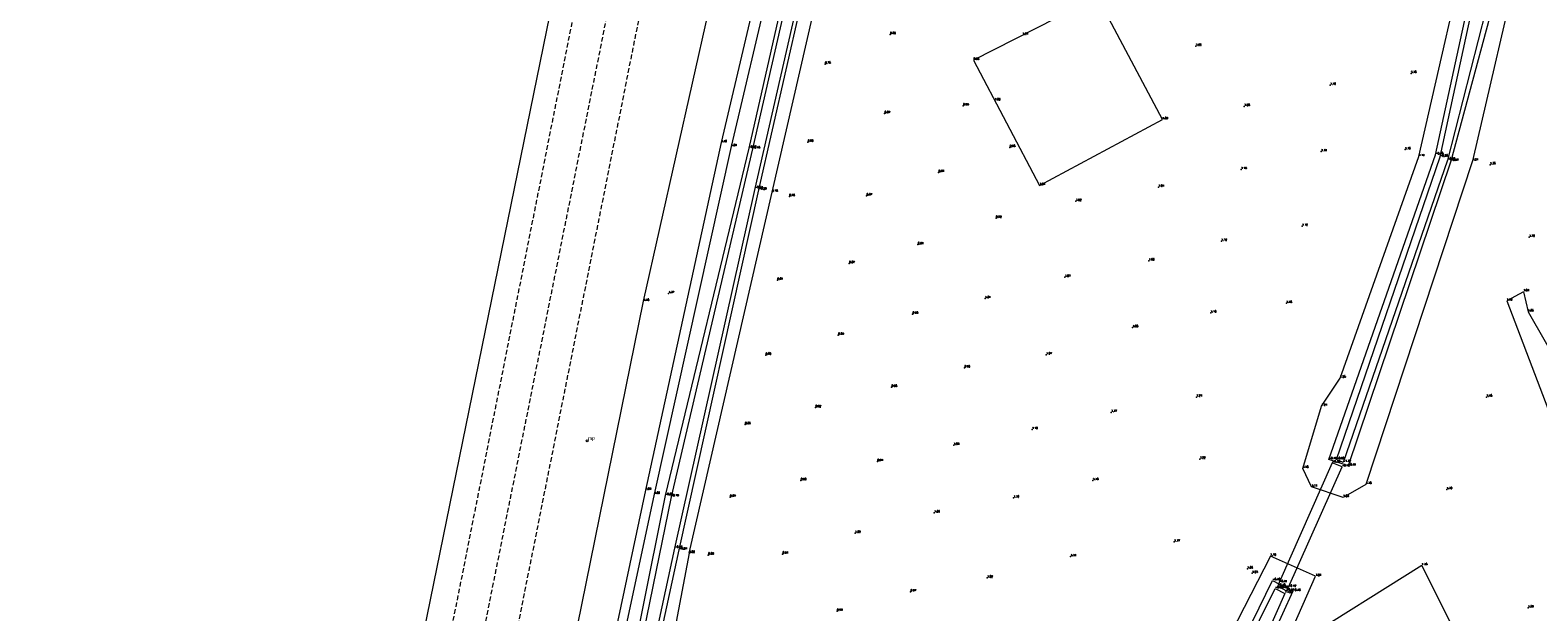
# Model space of a CAD drawing. Header units: metres. Extents: x 102665 to 103901, y 415762 to 419767.
# Tile 3 of 93: x 102841 to 103003, y 416224 to 416287. Entities that reach past the tile are written whole.
import ezdxf
from ezdxf.enums import TextEntityAlignment as Align

# ---------------------------------------------------------------- set-up
doc = ezdxf.new("R2010")
doc.units = ezdxf.units.M
doc.header["$MEASUREMENT"] = 0
doc.linetypes.add('DASHED', pattern=[0.75, 0.5, -0.25])
for name, color, linetype, lineweight in [('DTM-Duikergrens', 130, 'Continuous', 0), ('DTM-Hekwerk', 36, 'Continuous', 0), ('DTM-Hoogtecijfer', 7, 'Continuous', 0), ('DTM-Insteek', 125, 'Continuous', 0), ('DTM-markeringspaal k&l', 30, 'Continuous', 0), ('DTM-Taludlijn', 71, 'Continuous', 0), ('DTM-teen_sloot', 140, 'Continuous', 0), ('DTM-Vangrail', 11, 'Continuous', 0), ('DTM-Watergrens', 140, 'Continuous', 0), ('DTM-wegmarkeringen', 40, 'DASHED', 0), ('DTM_09-07-2015_terrestrisch', 83, 'Continuous', 0), ('markeringspalen kabels leidingen', 30, 'Continuous', 0)]:
    doc.layers.add(name, color=color, linetype=linetype, lineweight=lineweight)
doc.styles.get("Standard").update_dxf_attribs({"font": 'txt.shx'})
doc.styles.add('STYLE-WORKING', font='WORKING.shx')

# ---------------------------------------------------------------- blocks, each defined once
blk = doc.blocks.new('158_1')
at = {"layer": 'markeringspalen kabels leidingen'}
blk.add_circle((0, 0), 0.2, dxfattribs=at)
at = {"layer": 'markeringspalen kabels leidingen', "style": 'STYLE-WORKING'}
blk.add_text('mp', height=0.75, dxfattribs=at).set_placement((0.2, 0.2))

msp = doc.modelspace()

# ---------------------------------------------------------------- linework, layer by layer
at = {"layer": 'DTM-Duikergrens'}
msp.add_polyline3d([(102975.24, 416227.61, -0.41), (102975.08, 416227.22, -0.45), (102976.01, 416226.72, -0.44), (102976.23, 416227.12, -0.41), (102982, 416240.09, -0.42), (102980.94, 416240.53, -0.38)], close=True, dxfattribs=at)
at = {"layer": 'DTM-Hekwerk', "color": 36}
for points in [[(102949.62, 416423.8, 1.09), (102941.15, 416386.98, 1.06), (102932.15, 416348.43, 0.86), (102923.39, 416310.34, 0.94), (102915.11, 416275.04, 1.1), (102906.95, 416237.58, 1.02), (102899.2, 416201.24, 1.18), (102897.13, 416189.56, 1.3)], [(102942.28, 416283.92, 0.98), (102949.41, 416270.43, 1.04), (102962.64, 416277.52, 1.09), (102955.66, 416290.77, 1.02), (102942.28, 416283.92, 1.01)]]:
    msp.add_polyline3d(points, dxfattribs=at)
msp.add_3dface([(102997.75, 416215.19, 1.68), (102990.59, 416229.45, 1.45), (102977.21, 416221.05, 1.4), (102984.38, 416207.98, 1.57)], dxfattribs=at)
at = {"layer": 'DTM-Hoogtecijfer'}
for p in [(102933.3, 416286.69, 0.86), (102966.26, 416285.44, 1.06), (102926.29, 416283.51, 0.78), (102980.73, 416281.23, 1.1), (102989.43, 416282.5, 1.15), (102932.7, 416278.17, 0.87), (102941.17, 416279.01, 0.93), (102971.46, 416278.95, 1.08), (102924.44, 416275.09, 0.8), (102946.19, 416274.53, 0.98), (102979.75, 416274.07, 1.14), (102988.79, 416274.28, 1.16), (102938.53, 416271.83, 0.91), (102971.13, 416272.15, 1.13), (102997.95, 416272.66, 1.34), (102962.23, 416270.24, 1.04), (102922.44, 416269.22, 0.76), (102930.77, 416269.31, 0.87), (102953.32, 416268.71, 1.02), (102944.71, 416266.9, 0.92), (102977.7, 416266.03, 1.12), (103002.17, 416264.84, 1.7), (102936.3, 416264.04, 0.91), (102969, 416264.42, 1.12), (102928.88, 416262, 0.87), (102961.18, 416262.29, 1.06), (102921.15, 416260.22, 0.81), (102952.13, 416260.52, 1.07), (102909.43, 416258.77, 1.37), (102943.53, 416258.24, 1.01), (102967.85, 416256.69, 1.16), (102976, 416257.72, 1.18), (102935.72, 416256.55, 0.98), (102959.43, 416255.1, 1.08), (102927.71, 416254.28, 0.89), (102919.89, 416252.14, 0.86), (102950.12, 416252.16, 1.07), (102941.31, 416250.76, 0.96), (102933.45, 416248.67, 0.95), (102966.32, 416247.61, 1.21), (102997.58, 416247.61, 1.45), (102925.25, 416246.47, 0.92), (102957.13, 416245.96, 1.17), (102917.67, 416244.64, 0.86), (102948.61, 416244.12, 1.09), (102940.15, 416242.42, 1.03), (102931.93, 416240.67, 0.94), (102966.68, 416240.93, 1.22), (102923.67, 416238.6, 0.9), (102955.16, 416238.62, 1.18), (102993.28, 416237.64, 1.3), (102916.05, 416236.82, 0.87), (102946.6, 416236.74, 1.1), (102938.06, 416235.13, 1), (102929.52, 416232.94, 1), (102921.71, 416230.69, 0.94), (102963.91, 416231.99, 1.17), (102913.7, 416230.58, 0.83), (102952.75, 416230.41, 1.14), (102971.8, 416229.09, 1.06), (102943.76, 416228.11, 1.02), (102972.31, 416228.61, 1.23), (102935.5, 416226.61, 0.97), (102927.58, 416224.53, 0.99), (103002.04, 416224.89, 1.59)]:
    msp.add_point(p, dxfattribs=at)
at = {"layer": 'DTM-Insteek', "extrusion": (0.000650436, 0.003428, 0.999994), "elevation": 1494.6, "flags": 128}
msp.add_lwpolyline([(102911.63, 416228.09), (102902.92, 416182.19)], dxfattribs=at)
at = {"layer": 'DTM-Insteek'}
for points in [[(102950.68, 416423.6, 0.95), (102942.14, 416386.73, 1.04), (102933.18, 416347.89, 0.96), (102924.45, 416309.71, 0.96), (102916.16, 416274.62, 1.09), (102907.89, 416237.13, 1), (102900.08, 416200.75, 1.06)], [(102911.65, 416230.77, 0.86), (102920.59, 416269.7, 0.78), (102929.53, 416308.64, 0.71), (102937.73, 416344.99, 0.83), (102946.59, 416384.01, 0.78)], [(103001.42, 416296.18, 0.97), (102996.07, 416273.07, 1.21), (102984.57, 416238.2, 1.18), (102982.12, 416236.8, 1.03), (102978.72, 416237.92, 1.11), (102977.78, 416239.92, 1.15), (102979.78, 416246.63, 1.24), (102981.79, 416249.66, 1.25), (102990.27, 416273.54, 1.14), (102996.35, 416300.08, 1.11)], [(102961.85, 416193.14, 1.25), (102962.85, 416194.21, 1.23), (102970.72, 416209.21, 1.28), (102979.15, 416228.29, 1.24), (102974.28, 416230.47, 1.1), (102969.33, 416220.78, 1.21), (102961.91, 416205.18, 1.27), (102958.97, 416199.67, 1.19), (102957.28, 416196.95, 1.15), (102941.14, 416184.9, 1.13), (102925.7, 416173.02, 1.28), (102911.74, 416161.43, 1.12), (102909.55, 416162.86, 1.13), (102905.82, 416167.79, 0.99), (102903.65, 416174.7, 1.01), (102902.94, 416184.87, 1.02)]]:
    msp.add_polyline3d(points, dxfattribs=at)
at = {"layer": 'DTM-Taludlijn'}
for points in [[(103001.55, 416258.97, 1.84), (102999.74, 416257.97, 1.43), (103007.16, 416238.53, 1.52), (103009.62, 416231.47, 1.6), (103009.88, 416226.12, 1.71), (103006.51, 416221.47, 1.7), (102998.26, 416214.41, 1.75), (102985.7, 416205.34, 1.52), (102969.31, 416191.96, 1.58), (102952.53, 416179.2, 1.46), (102935.94, 416166.7, 1.46), (102919.73, 416154.22, 1.57), (102907.86, 416146.24, 1.49), (102897.11, 416138, 1.48), (102890.29, 416132.4, 1.4), (102891.62, 416130.47, 1.87), (102896.32, 416132.96, 2.15)], [(103001.55, 416258.97, 1.84), (103002.04, 416256.8, 1.86), (103011.37, 416240.57, 3.03), (103016.59, 416230.33, 3.67), (103015.05, 416224.02, 3.58), (103012.63, 416219.29, 3.57), (103001.35, 416210.84, 3.28), (102988.26, 416201.67, 2.92), (102971.55, 416189.19, 2.67), (102954.08, 416176.78, 2.21), (102937.6, 416164.37, 2.14), (102920.89, 416152.82, 2.02), (102910.07, 416144.29, 2.19), (102896.32, 416132.96, 2.15)]]:
    msp.add_polyline3d(points, dxfattribs=at)
at = {"layer": 'DTM-teen_sloot'}
for points in [[(103024.15, 416584.31, -1.1), (103027.81, 416567.48, -1.14), (103033.1, 416530.36, -0.99), (103038.48, 416483.94, -1.02), (103041.05, 416460.27, -0.91), (103044.26, 416426.17, -1.01), (103047.41, 416393.51, -1.1), (103049.73, 416363.18, -1.09), (103048.68, 416359.58, -1.3), (103045.83, 416356.22, -1.06), (103026.58, 416342.64, -0.9), (103005.13, 416325.51, -1.17), (102999.16, 416295.83, -1.11), (102993.36, 416273.16, -0.93), (102982.11, 416240.57, -1.12), (102981.41, 416240.87, -0.9), (102992.58, 416273.49, -0.98), (102998.39, 416300.44, -0.99), (103004.15, 416328.22, -1.1), (103006.57, 416331.78, -0.91), (103047.21, 416361.53, -1.29), (103044.21, 416395.46, -1.01), (103040.74, 416428.54, -1.05)], [(102953.53, 416423.11, -0.56), (102944.39, 416386.28, -0.57), (102934.98, 416347.19, -0.72), (102926.46, 416309.28, -0.57), (102918.46, 416274.37, -0.48), (102909.69, 416236.86, -0.79), (102902.12, 416199.77, -0.72), (102900.2, 416190.27, -0.6), (102899.42, 416183.97, -0.72), (102899.79, 416176.18, -0.99), (102901.79, 416168.57, -0.93)], [(102903.75, 416167.24, -0.85), (102900.54, 416182.03, -0.79), (102901.32, 416190.7, -0.63), (102910.09, 416231.32, -0.82), (102918.74, 416270.08, -0.54), (102927.63, 416308.92, -0.57), (102935.9, 416345.33, -0.64), (102945.09, 416384.48, -0.62), (102954.04, 416422.17, -0.61)], [(102974.79, 416226.96, -0.93), (102975.83, 416226.45, -1.23), (102969.59, 416212.3, -0.87), (102960.67, 416194.92, -0.97), (102960.67, 416194.92, -0.97), (102937.85, 416177.72, -0.98), (102911.07, 416156.47, -1.24), (102908.19, 416158.75, -0.87)], [(102908.25, 416160.38, -0.77), (102909.9, 416159.26, -0.81), (102913.22, 416159.61, -0.81), (102923.76, 416168.56, -0.97), (102959.55, 416196.17, -0.99), (102974.79, 416226.96, -0.93)]]:
    msp.add_polyline3d(points, dxfattribs=at)
at = {"layer": 'DTM-Vangrail'}
msp.add_polyline3d([(102887.82, 416165.22, 1.38), (102890.47, 416179.57, 1.42), (102899.14, 416220.63, 1.39), (102906.74, 416257.94, 1.45), (102915.53, 416297.15, 1.44), (102923.9, 416334.25, 1.39), (102933.88, 416377.04, 1.45), (102942.56, 416413.44, 1.46), (102951.16, 416448.51, 1.4), (102960.26, 416485.64, 1.41), (102968.93, 416520.6, 1.44)], dxfattribs=at)
at = {"layer": 'DTM-Watergrens'}
for points in [[(102909.05, 416160.39, -0.41), (102904.27, 416167.31, -0.4), (102900.98, 416181.9, -0.35), (102901.75, 416190.46, -0.26), (102910.58, 416231.15, -0.24), (102919.16, 416269.94, -0.29), (102927.98, 416308.81, -0.3), (102936.48, 416345.22, -0.3), (102945.59, 416384.46, -0.3), (102954.45, 416422.01, -0.29), (102965.77, 416468.04, -0.33)], [(103045.08, 416426.15, -0.44), (103048.3, 416393.27, -0.47), (103050.43, 416362.98, -0.44), (103049.44, 416359.19, -0.45), (103046.31, 416355.54, -0.44), (103027.09, 416341.92, -0.44), (103005.71, 416325.32, -0.45), (102999.85, 416295.85, -0.45), (102993.73, 416273.03, -0.47), (102982.64, 416240.19, -0.44), (102980.59, 416240.88, -0.43), (102992.08, 416273.74, -0.48), (102997.87, 416300.52, -0.44), (103003.33, 416328.46, -0.45), (103006.19, 416332.41, -0.46), (103046.75, 416361.95, -0.52), (103043.34, 416395.63, -0.45), (103039.86, 416428.32, -0.45)], [(102952.97, 416423.23, -0.28), (102943.97, 416386.39, -0.34), (102934.48, 416347.41, -0.28), (102925.98, 416309.33, -0.27), (102918.08, 416274.45, -0.3), (102909.07, 416237.01, -0.28), (102901.58, 416199.74, -0.33), (102899.69, 416190.3, -0.3), (102899.07, 416184.17, -0.35), (102899.29, 416176.02, -0.38), (102901.28, 416168.49, -0.42)], [(102909.05, 416160.39, -0.41), (102910.04, 416159.72, -0.44), (102912.33, 416159.66, -0.41), (102923.47, 416168.99, -0.43), (102959.27, 416196.6, -0.43), (102974.51, 416227.82, -0.4), (102976.7, 416226.67, -0.43), (102970, 416212.04, -0.34), (102960.93, 416194.57, -0.33), (102938.26, 416177.31, -0.37), (102910.58, 416155.41, -0.31), (102908.1, 416157.91, -0.34)]]:
    msp.add_polyline3d(points, dxfattribs=at)
at = {"layer": 'DTM-wegmarkeringen', "extrusion": (-6.01352e-05, -0.000302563, 1), "elevation": -130.34}
msp.add_lwpolyline([(102906.32, 416324.76), (102877.25, 416178.5)], dxfattribs=at)
at = {"layer": 'DTM-wegmarkeringen', "extrusion": (-0.000116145, -0.000580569, 1), "elevation": -251.9}
msp.add_lwpolyline([(102880.02, 416174.8), (102909.84, 416323.85)], dxfattribs=at)
at = {"layer": 'DTM-wegmarkeringen', "extrusion": (-0.000111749, -0.000560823, 1), "elevation": -243.33}
msp.add_lwpolyline([(102882.81, 416170.69), (102913.22, 416323.33)], dxfattribs=at)
at = {"layer": 'DTM_09-07-2015_terrestrisch', "flags": 128}
msp.add_lwpolyline([(102840.63, 416028.69), (102869.78, 416187.67), (102877.52, 416195.14), (102905.34, 416331.36), (102919.41, 416328.49), (102980.55, 416577.49)], dxfattribs=at)

# ---------------------------------------------------------------- block references
at = {"layer": 'DTM-markeringspaal k&l', "xscale": 0.5, "yscale": 0.5, "zscale": 0.5}
msp.add_blockref('158_1', (102900.66, 416242.89, 1.28), dxfattribs=at)

# ---------------------------------------------------------------- texts
at = {"layer": 'DTM-Duikergrens'}
for s, p in [('-0.38', (102980.94, 416240.53)), ('-0.42', (102982, 416240.09)), ('-0.45', (102975.08, 416227.22)), ('-0.41', (102975.24, 416227.61)), ('-0.42', (102976.23, 416227.12)), ('0.37', (102975.55, 416226.99, -0.45)), ('-0.44', (102976.01, 416226.72))]:
    msp.add_text(s, height=0.2, dxfattribs=at).set_placement(p, align=Align.BOTTOM_LEFT)
at = {"layer": 'DTM-Hekwerk', "color": 36}
for s, p in [('1.01', (102947.58, 416286.63)), ('0.98', (102942.28, 416283.92, 0.98)), ('1.00', (102944.58, 416279.56)), ('1.09', (102962.64, 416277.52)), ('1.10', (102915.11, 416275.04)), ('1.04', (102949.41, 416270.43)), ('1.03', (102906.95, 416237.58)), ('1.45', (102990.59, 416229.45))]:
    msp.add_text(s, height=0.2, dxfattribs=at).set_placement(p, align=Align.BOTTOM_LEFT)
at = {"layer": 'DTM-Hoogtecijfer'}
for s, p in [('0.86', (102933.3, 416286.69)), ('1.06', (102966.26, 416285.44)), ('0.78', (102926.29, 416283.51)), ('1.15', (102989.43, 416282.5)), ('1.10', (102980.73, 416281.23)), ('0.87', (102932.7, 416278.17)), ('0.93', (102941.17, 416279.01)), ('1.08', (102971.46, 416278.95)), ('0.80', (102924.44, 416275.09)), ('0.98', (102946.19, 416274.53)), ('1.16', (102988.79, 416274.28)), ('1.14', (102979.75, 416274.07)), ('1.35', (102997.95, 416272.66)), ('0.91', (102938.53, 416271.83)), ('1.13', (102971.13, 416272.15)), ('1.04', (102962.23, 416270.24)), ('0.76', (102922.44, 416269.22)), ('0.87', (102930.77, 416269.31)), ('1.02', (102953.32, 416268.71)), ('0.92', (102944.71, 416266.9)), ('1.12', (102977.7, 416266.03)), ('1.70', (103002.17, 416264.84)), ('0.91', (102936.3, 416264.04)), ('1.12', (102969, 416264.42)), ('0.87', (102928.88, 416262)), ('1.06', (102961.18, 416262.29)), ('0.81', (102921.15, 416260.22)), ('1.07', (102952.13, 416260.52)), ('1.37', (102909.43, 416258.77)), ('1.01', (102943.53, 416258.24)), ('0.98', (102935.72, 416256.55)), ('1.16', (102967.85, 416256.69)), ('1.18', (102976, 416257.72)), ('1.08', (102959.43, 416255.1)), ('0.89', (102927.71, 416254.28)), ('0.86', (102919.89, 416252.14)), ('1.07', (102950.12, 416252.16)), ('0.96', (102941.31, 416250.76)), ('0.95', (102933.45, 416248.67)), ('1.21', (102966.32, 416247.61)), ('1.45', (102997.58, 416247.61)), ('0.92', (102925.25, 416246.47)), ('1.17', (102957.13, 416245.96)), ('0.86', (102917.67, 416244.64)), ('1.10', (102948.61, 416244.12)), ('1.03', (102940.15, 416242.42)), ('0.94', (102931.93, 416240.67)), ('1.22', (102966.68, 416240.93)), ('0.90', (102923.67, 416238.6)), ('1.18', (102955.16, 416238.62)), ('1.30', (102993.28, 416237.64)), ('0.87', (102916.05, 416236.82)), ('1.10', (102946.6, 416236.74)), ('1.00', (102938.06, 416235.13)), ('1.00', (102929.52, 416232.94)), ('1.17', (102963.91, 416231.99)), ('0.83', (102913.7, 416230.58)), ('0.94', (102921.71, 416230.69)), ('1.14', (102952.75, 416230.41)), ('1.06', (102971.8, 416229.09)), ('1.02', (102943.76, 416228.11)), ('1.23', (102972.31, 416228.61)), ('0.97', (102935.5, 416226.61)), ('0.99', (102927.58, 416224.53)), ('1.59', (103002.04, 416224.89))]:
    msp.add_text(s, height=0.2, dxfattribs=at).set_placement(p, align=Align.BOTTOM_LEFT)
at = {"layer": 'DTM-Insteek'}
for s, p in [('1.09', (102916.16, 416274.62)), ('1.14', (102990.27, 416273.54)), ('1.21', (102996.07, 416273.07)), ('0.78', (102920.59, 416269.7)), ('1.25', (102981.79, 416249.66)), ('1.24', (102979.78, 416246.63)), ('1.15', (102977.78, 416239.92)), ('1.00', (102907.89, 416237.13)), ('1.11', (102978.72, 416237.92)), ('1.18', (102984.57, 416238.2)), ('1.03', (102982.12, 416236.8)), ('0.86', (102911.65, 416230.77)), ('1.10', (102974.28, 416230.47)), ('1.24', (102979.15, 416228.29))]:
    msp.add_text(s, height=0.2, dxfattribs=at).set_placement(p, align=Align.BOTTOM_LEFT)
at = {"layer": 'DTM-Taludlijn'}
for s, p in [('1.43', (102999.74, 416257.97)), ('1.84', (103001.55, 416258.97)), ('1.86', (103002.04, 416256.8))]:
    msp.add_text(s, height=0.2, dxfattribs=at).set_placement(p, align=Align.BOTTOM_LEFT)
at = {"layer": 'DTM-teen_sloot'}
for s, p in [('-0.48', (102918.46, 416274.37)), ('-0.98', (102992.58, 416273.49)), ('-0.93', (102993.36, 416273.16)), ('-0.54', (102918.74, 416270.08)), ('-0.90', (102981.41, 416240.87)), ('-1.12', (102982.11, 416240.57)), ('-0.79', (102909.69, 416236.86)), ('-0.82', (102910.09, 416231.32)), ('-0.93', (102974.79, 416226.96)), ('-1.23', (102975.83, 416226.45))]:
    msp.add_text(s, height=0.2, dxfattribs=at).set_placement(p, align=Align.BOTTOM_LEFT)
at = {"layer": 'DTM-Vangrail'}
msp.add_text('1.45', height=0.2, dxfattribs=at).set_placement((102906.74, 416257.94), align=Align.BOTTOM_LEFT)
at = {"layer": 'DTM-Watergrens'}
for s, p in [('-0.30', (102918.08, 416274.45)), ('-0.48', (102992.08, 416273.74)), ('-0.47', (102993.73, 416273.03)), ('-0.29', (102919.16, 416269.94)), ('-0.43', (102980.59, 416240.88)), ('-0.44', (102982.64, 416240.19)), ('-0.28', (102909.07, 416237.01)), ('-0.24', (102910.58, 416231.15)), ('-0.40', (102974.51, 416227.82)), ('-0.43', (102976.7, 416226.67))]:
    msp.add_text(s, height=0.2, dxfattribs=at).set_placement(p, align=Align.BOTTOM_LEFT)

doc.saveas('drawing.dxf')
